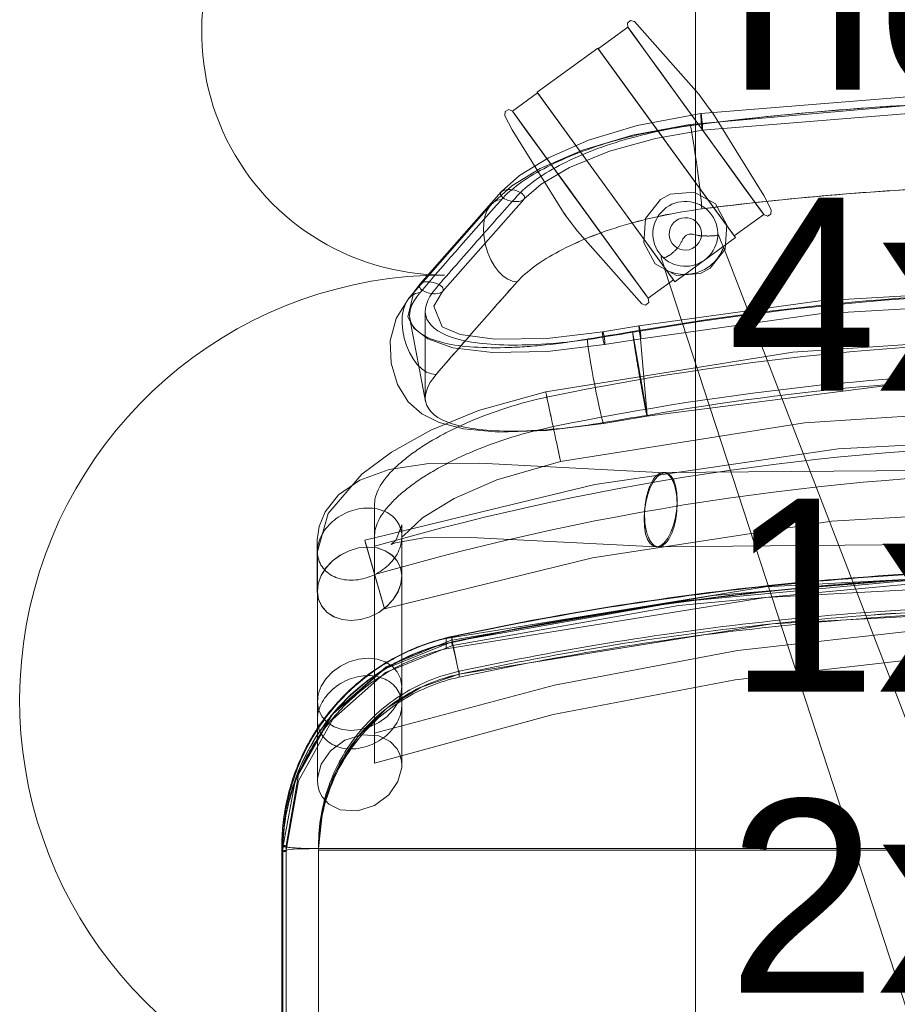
# Model space of a CAD drawing. Header units: centimetres. Extents: x -1109 to 217, y 2044 to 2913.
# Tile 9 of 36: x -758 to -734, y 2612 to 2639. Entities that reach past the tile are written whole.
import ezdxf

# ---------------------------------------------------------------- set-up
doc = ezdxf.new("R2010")
doc.units = ezdxf.units.CM
for name, color, linetype, lineweight in [('Chmurki rewizji', 130, 'Continuous', 9), ('Meble-1', 9, 'Continuous', 18), ('Notatki tekstowe', 130, 'Continuous', 9), ('Notatki tekstowe-1', 7, 'Continuous', 9)]:
    doc.layers.add(name, color=color, linetype=linetype, lineweight=lineweight)
doc.styles.add('Arial', font='arial.ttf', dxfattribs={"height": 5.4})

# ---------------------------------------------------------------- blocks, each defined once
blk = doc.blocks.new('Blocks_Tella Chair_F06375EN - Black-590145-Wytyczne elektryczne')
at = {"layer": 'Meble-1'}
for p, q in [((-12.905, 34.577), (-13.735, 33.973)), ((-9.1, 29.338), (-12.905, 34.577)), ((-9.1, 29.338), (-12.905, 34.577)), ((-13.752, 33.996), (-15.451, 32.762)), ((-15.451, 32.762), (-13.752, 33.996)), ((-11.872, 31.409), (-13.752, 33.996)), ((-9.894, 28.687), (-13.752, 33.996)), ((-13.735, 33.973), (-9.929, 28.735)), ((-13.735, 33.973), (-9.929, 28.735)), ((-15.434, 32.739), (-16.141, 32.225)), ((-15.451, 32.762), (-11.593, 27.452)), ((-15.451, 32.762), (-13.571, 30.174)), ((-15.434, 32.739), (-11.628, 27.501)), ((-15.434, 32.739), (-11.628, 27.501)), ((-10.653, 32.342), (-10.591, 32.256)), ((-16.141, 32.225), (-12.336, 26.987)), ((-16.141, 32.225), (-12.336, 26.987)), ((-10.591, 32.256), (-10.528, 32.171)), ((-11.872, 31.409), (-9.894, 28.687)), ((-11.593, 27.452), (-13.571, 30.174)), ((-18.731, 27.384), (-16.453, 29.966)), ((-16.747, 29.604), (-19.038, 26.988)), ((-18.097, 27.18), (-15.823, 29.758)), ((-14.65, 29.307), (-14.713, 29.393)), ((-14.588, 29.221), (-14.65, 29.307)), ((-9.929, 28.735), (-9.1, 29.338)), ((-9.894, 28.687), (-11.593, 27.452)), ((-9.894, 28.687), (-11.593, 27.452)), ((-10.225, 28.417), (0.782, -0.093)), ((-2.435, -1.058), (-11.866, 27.798)), ((-12.336, 26.987), (-11.628, 27.501)), ((-18.581, 26.625), (-18.581, 24.2)), ((-18.571, 24.094), (-19.013, 26.41)), ((-12.595, 26.212), (-13.61, 26.05)), ((-12.365, 23.707), (-12.569, 26.065)), ((-12.54, 25.855), (-13.558, 25.692)), ((-13.586, 23.485), (-12.365, 23.685)), ((-11.861, 22.101), (-17.054, 22.368)), ((11.918, 22.304), (-11.919, 22.107)), ((-20, 21.235), (-20, 20.354)), ((-19.241, 19.198), (-19.241, 20.638)), ((-21.607, 20.227), (-21.607, 18.787)), ((-20.278, 20.209), (-19.734, 18.33)), ((-20.266, 20.167), (-19.722, 18.288)), ((-19.238, 20.304), (-19.192, 20.335)), ((-19.238, 16.099), (-19.238, 20.304)), ((-17.309, 20.292), (-12.115, 20.025)), ((-12.047, 20.028), (12.046, 20.228)), ((-21.605, 19.9), (-21.605, 15.694)), ((-19.238, 15.598), (-19.238, 19.198)), ((-21.605, 18.787), (-21.605, 15.188)), ((-18.001, 17.17), (-18.001, 17.463)), ((-17.84, 17.364), (-17.84, 17.361)), ((-17.63, 16.541), (-17.63, 16.459)), ((-17.63, 16.377), (-17.63, 16.459)), ((-19.24, 15.596), (-19.24, 14.144)), ((-21.604, 15.19), (-21.604, 13.721)), ((-22.602, 11.634), (-22.602, -16.813)), ((-22.57, 11.659), (-22.57, -16.813)), ((-22.57, -16.826), (-22.57, 11.646)), ((-22.479, -16.819), (-22.479, 11.652)), ((-21.573, 11.656), (-21.573, 11.574)), ((-21.573, -16.813), (-21.573, 11.656)), ((-22.602, -20.665), (-22.602, 11.342)), ((-22.57, 11.504), (-22.57, -20.653)), ((-22.57, 11.504), (-22.57, -20.653)), ((-22.57, 11.491), (-22.57, -20.665)), ((-22.479, -20.659), (-22.479, 11.501)), ((-21.576, 11.574), (-21.576, -16.895)), ((-21.576, -20.583), (-21.576, 11.574)), ((-21.573, -16.895), (-21.573, 11.574)), ((-21.573, 11.574), (-21.573, 11.534)), ((-21.573, 11.574), (21.573, 11.574)), ((-21.573, -20.583), (-21.573, 11.574)), ((-21.573, 11.574), (-21.573, 11.491)), ((-21.573, -16.895), (-21.573, 11.574)), ((-21.573, 11.534), (-21.573, -14.34)), ((-21.573, 11.534), (21.573, 11.534)), ((-21.573, 11.491), (-21.573, -20.665))]:
    blk.add_line(p, q, dxfattribs=at)
at = {"layer": 'Meble-1', "flags": 128}
for points in [[(-12.905, 34.577), (-12.92, 34.692), (-12.831, 34.767), (-12.722, 34.735)], [(-9.1, 29.338), (-9.215, 29.497), (-9.546, 29.953), (-10.053, 30.651), (-10.676, 31.507), (-11.337, 32.418), (-11.959, 33.273), (-12.464, 33.969), (-12.793, 34.422), (-12.905, 34.577)], [(-12.905, 34.577), (-12.79, 34.418), (-12.459, 33.962), (-11.952, 33.264), (-11.329, 32.407), (-10.668, 31.496), (-10.046, 30.641), (-9.541, 29.945), (-9.212, 29.493), (-9.1, 29.338)], [(-12.722, 34.735), (-10.92, 32.701), (-10.653, 32.342)], [(-10.859, 32.161), (-3.226, 32.781), (4.423, 32.761), (10.857, 32.246)], [(-16.349, 32.1), (-16.344, 32.217), (-16.243, 32.275), (-16.141, 32.225)], [(11.151, 31.941), (3.525, 32.527), (-4.115, 32.472), (-11.167, 31.851)], [(-10.816, 31.693), (-3.197, 32.311), (4.437, 32.289), (10.818, 31.778)], [(-10.653, 32.342), (-10.624, 32.303), (-10.565, 32.221), (-10.529, 32.172), (-10.528, 32.171)], [(-10.528, 32.171), (-10.557, 32.21), (-10.617, 32.292), (-10.652, 32.342), (-10.653, 32.342)], [(-16.454, 29.965), (-15.939, 30.424), (-15.132, 30.92), (-14.012, 31.411), (-12.643, 31.831), (-10.859, 32.161)], [(-14.713, 29.393), (-16.146, 31.702), (-16.349, 32.1)], [(-16.141, 32.225), (-16.026, 32.067), (-15.695, 31.611), (-15.188, 30.913), (-14.565, 30.056), (-13.904, 29.145), (-13.282, 28.29), (-12.777, 27.594), (-12.448, 27.142), (-12.336, 26.987)], [(-12.336, 26.987), (-12.451, 27.145), (-12.782, 27.601), (-13.289, 28.3), (-13.912, 29.156), (-14.573, 30.067), (-15.195, 30.922), (-15.7, 31.618), (-16.029, 32.071), (-16.141, 32.225)], [(-10.859, 32.161), (-10.86, 32.159), (-10.861, 32.15), (-10.862, 32.132), (-10.862, 32.109), (-10.86, 32.078)], [(-10.86, 32.078), (-10.858, 32.043), (-10.856, 32.004), (-10.852, 31.962), (-10.849, 31.919), (-10.844, 31.876), (-10.84, 31.835), (-10.835, 31.797), (-10.831, 31.763), (-10.827, 31.735), (-10.823, 31.714), (-10.82, 31.7), (-10.817, 31.694), (-10.816, 31.693)], [(-10.815, 31.776), (-10.817, 31.811), (-10.819, 31.85), (-10.823, 31.892), (-10.826, 31.935), (-10.831, 31.978), (-10.835, 32.019), (-10.84, 32.057), (-10.844, 32.091), (-10.848, 32.119), (-10.852, 32.14), (-10.855, 32.154), (-10.858, 32.161), (-10.859, 32.161)], [(-10.528, 32.171), (-9.095, 29.862), (-8.892, 29.464)], [(-11.167, 31.852), (-12.772, 31.558), (-14.181, 31.135), (-15.365, 30.618), (-16.153, 30.134), (-16.747, 29.605)], [(-10.836, 29.489), (-10.839, 29.555), (-10.847, 29.659), (-10.861, 29.796), (-10.879, 29.962), (-10.902, 30.152), (-10.929, 30.36), (-10.957, 30.578), (-10.988, 30.798), (-11.018, 31.013), (-11.049, 31.216), (-11.078, 31.401), (-11.104, 31.56), (-11.127, 31.689), (-11.145, 31.782), (-11.159, 31.837), (-11.167, 31.852), (-11.17, 31.826)], [(-10.816, 31.693), (-10.815, 31.695), (-10.813, 31.705), (-10.813, 31.722), (-10.813, 31.746), (-10.815, 31.776)], [(-15.823, 29.759), (-15.338, 30.181), (-14.538, 30.649), (-13.419, 31.107), (-12.132, 31.466), (-10.816, 31.693)], [(-16.138, 30.023), (-16.2, 30.03), (-16.26, 30.03), (-16.315, 30.025), (-16.365, 30.015), (-16.407, 29.999), (-16.44, 29.979), (-16.462, 29.954), (-16.474, 29.927), (-16.474, 29.897), (-16.462, 29.866), (-16.44, 29.835), (-16.407, 29.805), (-16.366, 29.777), (-16.316, 29.752), (-16.26, 29.73), (-16.201, 29.713), (-16.139, 29.701)], [(-16.139, 29.701), (-16.077, 29.694), (-16.017, 29.694), (-15.961, 29.699), (-15.911, 29.709), (-15.87, 29.725), (-15.837, 29.745), (-15.814, 29.77), (-15.803, 29.797), (-15.803, 29.827), (-15.814, 29.858), (-15.837, 29.889), (-15.869, 29.919), (-15.911, 29.947), (-15.96, 29.972), (-16.016, 29.994), (-16.076, 30.011), (-16.138, 30.023)], [(-10.596, 27.828), (-10.184, 28.365), (-10.132, 29.04), (-10.455, 29.634), (-11.051, 29.957), (-11.725, 29.902), (-11.996, 29.755)], [(-16.444, 29.756), (-16.567, 29.731), (-16.679, 29.668), (-16.776, 29.569), (-16.854, 29.438), (-16.91, 29.277), (-16.942, 29.094), (-16.951, 28.894), (-16.935, 28.684), (-16.894, 28.471), (-16.83, 28.263), (-16.746, 28.066), (-16.645, 27.888), (-16.529, 27.734), (-16.402, 27.61), (-16.27, 27.52), (-16.135, 27.465), (-16.004, 27.45)], [(-11.996, 29.755), (-12.408, 29.218), (-12.461, 28.543), (-12.137, 27.948), (-11.542, 27.626), (-10.868, 27.68), (-10.596, 27.828)], [(-14.588, 29.221), (-14.617, 29.261), (-14.676, 29.343), (-14.712, 29.392), (-14.713, 29.393)], [(-14.713, 29.393), (-14.684, 29.353), (-14.624, 29.271), (-14.588, 29.222), (-14.588, 29.221)], [(-8.892, 29.464), (-8.897, 29.347), (-8.998, 29.288), (-9.1, 29.338)], [(-12.519, 26.829), (-14.321, 28.863), (-14.588, 29.221)], [(-13.558, 25.692), (-15.157, 25.496), (-16.702, 25.465), (-17.808, 25.604), (-18.509, 25.85), (-18.904, 26.152), (-19.067, 26.468), (-18.901, 27.158), (-18.731, 27.384)], [(-18.414, 27.442), (-18.476, 27.449), (-18.536, 27.449), (-18.592, 27.445), (-18.641, 27.434), (-18.683, 27.419), (-18.716, 27.398), (-18.738, 27.374), (-18.75, 27.347), (-18.75, 27.318), (-18.738, 27.287), (-18.715, 27.256), (-18.683, 27.226), (-18.641, 27.198), (-18.591, 27.173), (-18.535, 27.151), (-18.475, 27.134), (-18.413, 27.122)], [(-18.097, 27.18), (-18.09, 27.19), (-18.078, 27.217), (-18.078, 27.247), (-18.09, 27.277), (-18.112, 27.308), (-18.145, 27.338), (-18.187, 27.367), (-18.237, 27.392), (-18.292, 27.413), (-18.352, 27.43), (-18.414, 27.442)], [(13.307, 26.212), (6.392, 27.084), (-0.573, 27.319), (-7.531, 26.914), (-12.595, 26.212)], [(-18.28, 24.852), (-18.411, 24.867), (-18.546, 24.921), (-18.679, 25.011), (-18.805, 25.135), (-18.922, 25.288), (-19.025, 25.466), (-19.11, 25.662), (-19.174, 25.869), (-19.215, 26.08), (-19.233, 26.289), (-19.225, 26.488), (-19.193, 26.671), (-19.138, 26.83), (-19.061, 26.961), (-18.965, 27.06), (-18.853, 27.122), (-18.729, 27.146)], [(-18.413, 27.122), (-18.351, 27.116), (-18.292, 27.115), (-18.236, 27.12), (-18.186, 27.13), (-18.145, 27.146), (-18.112, 27.166), (-18.097, 27.18)], [(-13.61, 26.05), (-15.165, 25.861), (-16.636, 25.838), (-17.6, 25.975), (-18.111, 26.19), (-18.34, 26.77), (-18.097, 27.18)], [(-19.038, 26.99), (-19.402, 26.417), (-19.562, 25.799), (-19.541, 25.171), (-19.36, 24.572), (-19.057, 24.091), (-18.682, 23.754), (-18.196, 23.507), (-17.51, 23.329), (-16.527, 23.24), (-15.187, 23.281), (-13.586, 23.485)], [(13.252, 25.855), (6.354, 26.725), (-0.595, 26.957), (-7.536, 26.55), (-12.54, 25.855)], [(-12.336, 26.987), (-12.321, 26.871), (-12.41, 26.796), (-12.519, 26.829)], [(-15.209, 24.37), (-8.282, 25.474), (-1.284, 25.943), (5.728, 25.773), (12.695, 24.965), (15.193, 24.517)], [(-13.614, 26.044), (-13.616, 26.032), (-13.617, 26.015), (-13.616, 25.993), (-13.615, 25.967), (-13.612, 25.937), (-13.609, 25.905), (-13.605, 25.873), (-13.6, 25.84), (-13.594, 25.808), (-13.588, 25.778), (-13.582, 25.752), (-13.576, 25.729), (-13.571, 25.712), (-13.565, 25.7), (-13.561, 25.693), (-13.558, 25.692)], [(-13.61, 26.05), (-13.611, 26.049), (-13.614, 26.044)], [(-13.554, 25.699), (-13.552, 25.711), (-13.552, 25.728), (-13.552, 25.75), (-13.553, 25.776), (-13.556, 25.805), (-13.559, 25.837), (-13.563, 25.87), (-13.568, 25.903), (-13.574, 25.935), (-13.58, 25.964), (-13.586, 25.991), (-13.592, 26.013), (-13.597, 26.031), (-13.603, 26.043), (-13.607, 26.049), (-13.61, 26.05)], [(-12.775, 26.053), (-12.57, 24.88), (-12.365, 23.707)], [(-12.365, 23.707), (-12.57, 24.88), (-12.775, 26.053)], [(-14.039, 25.845), (-14.036, 25.783), (-14.025, 25.683), (-14.006, 25.548), (-13.981, 25.384), (-13.951, 25.195), (-13.915, 24.989), (-13.876, 24.773), (-13.835, 24.553), (-13.792, 24.337), (-13.751, 24.133), (-13.711, 23.948), (-13.675, 23.787), (-13.643, 23.656), (-13.617, 23.56), (-13.598, 23.503), (-13.586, 23.485)], [(-13.558, 25.692), (-13.557, 25.693), (-13.554, 25.699)], [(-12.365, 23.685), (-5.568, 24.556), (1.281, 24.789), (8.121, 24.384), (13.077, 23.685)], [(-21.605, 19.9), (-21.301, 20.961), (-20.362, 22.063), (-19.529, 22.68), (-18.43, 23.291), (-17.095, 23.844), (-15.209, 24.37)], [(-14.791, 22.414), (-7.954, 23.499), (-1.046, 23.948), (5.873, 23.758), (12.746, 22.93), (14.807, 22.554)], [(-13.586, 23.485), (-13.586, 23.485), (-13.581, 23.508)], [(20.269, 20.414), (13.559, 21.954), (6.735, 22.864), (-0.144, 23.138), (-7.019, 22.772), (-13.83, 21.769), (-20.278, 20.209)], [(-17.054, 22.368), (-18.478, 22.359), (-19.593, 22.189), (-20.419, 21.889), (-21.01, 21.482), (-21.39, 21.009), (-21.559, 20.6), (-21.607, 20.227)], [(-19.192, 20.335), (-18.66, 20.834), (-17.776, 21.378), (-16.577, 21.905), (-14.791, 22.414)], [(-12.442, 20.589), (-12.454, 20.806), (-12.441, 21.036), (-12.407, 21.268), (-12.351, 21.49), (-12.277, 21.69), (-12.188, 21.858), (-12.09, 21.987), (-11.986, 22.069), (-11.883, 22.101), (-11.784, 22.081), (-11.696, 22.01), (-11.623, 21.891), (-11.568, 21.731), (-11.534, 21.538)], [(-11.534, 21.538), (-11.523, 21.32), (-11.535, 21.09), (-11.57, 20.858), (-11.626, 20.637), (-11.7, 20.436), (-11.788, 20.268), (-11.887, 20.139), (-11.99, 20.057), (-12.094, 20.025), (-12.192, 20.045), (-12.28, 20.116), (-12.353, 20.235), (-12.408, 20.395), (-12.442, 20.589)], [(19.731, 18.488), (13.111, 20.002), (6.378, 20.888), (-0.408, 21.135), (-7.188, 20.744), (-13.901, 19.716), (-19.722, 18.288)], [(-19.539, 20.093), (-19.396, 20.226), (-19.241, 20.638)], [(-17.309, 20.292), (-18.618, 20.279), (-19.413, 20.141), (-19.536, 20.094), (-19.539, 20.093)], [(-19.37, 19.633), (-19.516, 19.795), (-19.708, 19.918), (-19.935, 19.994), (-20.187, 20.02), (-20.451, 19.994), (-20.714, 19.918), (-20.962, 19.796), (-21.183, 19.633), (-21.366, 19.438), (-21.501, 19.221), (-21.583, 18.992), (-21.607, 18.764), (-21.571, 18.547), (-21.478, 18.352)], [(-21.475, 18.352), (-21.569, 18.547), (-21.604, 18.764), (-21.581, 18.992), (-21.499, 19.221), (-21.363, 19.438), (-21.18, 19.633), (-20.959, 19.796), (-20.711, 19.918), (-20.449, 19.994), (-20.185, 20.02), (-19.933, 19.994), (-19.705, 19.918), (-19.514, 19.795), (-19.368, 19.633)], [(-20, 19.249), (-20, 19.647), (-20, 20.045)], [(-21.478, 18.352), (-21.332, 18.189), (-21.14, 18.067), (-20.912, 17.991), (-20.66, 17.965), (-20.396, 17.991), (-20.134, 18.067), (-19.886, 18.189), (-19.665, 18.352), (-19.482, 18.547), (-19.346, 18.764), (-19.265, 18.992), (-19.241, 19.221), (-19.277, 19.438), (-19.37, 19.633)], [(-19.368, 19.633), (-19.274, 19.438), (-19.239, 19.221), (-19.262, 18.992), (-19.344, 18.764), (-19.48, 18.547), (-19.663, 18.352), (-19.884, 18.189), (-20.132, 18.067), (-20.394, 17.991), (-20.658, 17.965), (-20.91, 17.991), (-21.138, 18.067), (-21.329, 18.189), (-21.475, 18.352)], [(18.001, 17.463), (9.051, 18.904), (0, 19.386), (-9.051, 18.904), (-18.001, 17.463)], [(-18.001, 17.17), (-9.051, 18.612), (0, 19.094), (9.051, 18.612), (18.001, 17.17)], [(17.843, 17.363), (10.531, 18.608), (3.216, 19.205), (-4.144, 19.165), (-11.479, 18.484), (-17.84, 17.364)], [(-17.824, 17.417), (-10.515, 18.661), (-3.204, 19.257), (4.151, 19.216), (11.483, 18.534), (17.821, 17.417)], [(17.824, 17.265), (10.515, 18.509), (3.204, 19.105), (-4.151, 19.064), (-11.483, 18.382), (-17.821, 17.265)], [(-17.631, 16.461), (-8.865, 17.87), (0, 18.342), (8.865, 17.87), (17.631, 16.461)], [(17.631, 16.461), (8.865, 17.87), (0, 18.342), (-8.865, 17.87), (-17.631, 16.461)], [(-20, 14.804), (-14.961, 16.156), (-9.834, 17.123), (-4.648, 17.7), (0.566, 17.881), (5.78, 17.668), (10.962, 17.06), (16.083, 16.062), (20, 15.02)], [(-22.479, 11.652), (-22.13, 13.648), (-21.161, 15.366), (-19.68, 16.668), (-17.853, 17.41), (-17.824, 17.417)], [(-17.63, 16.459), (-17.685, 16.713), (-17.737, 16.954), (-17.781, 17.166), (-17.815, 17.335), (-17.836, 17.449), (-17.844, 17.5)], [(-17.84, 17.364), (-19.732, 16.6), (-21.224, 15.29), (-22.205, 13.563), (-22.569, 11.61), (-22.57, 11.507)], [(-17.821, 17.265), (-19.699, 16.504), (-21.175, 15.197), (-22.137, 13.477), (-22.478, 11.536), (-22.479, 11.5)], [(-17.63, 16.459), (-17.685, 16.708), (-17.735, 16.935), (-17.779, 17.126), (-17.812, 17.266), (-17.833, 17.346), (-17.84, 17.364)], [(-19.368, 16.528), (-19.514, 16.688), (-19.706, 16.809), (-19.933, 16.883), (-20.185, 16.909), (-20.449, 16.883), (-20.712, 16.808), (-20.959, 16.688), (-21.18, 16.528), (-21.363, 16.336), (-21.499, 16.122), (-21.581, 15.897), (-21.604, 15.672), (-21.569, 15.458), (-21.475, 15.266)], [(-20, 13.966), (-14.995, 15.328), (-9.9, 16.304), (-4.746, 16.89), (0.437, 17.082), (5.62, 16.878), (10.773, 16.28), (15.865, 15.291), (20, 14.185)], [(-21.576, 11.574), (-21.448, 12.696), (-21.072, 13.761), (-20.466, 14.714), (-19.662, 15.508), (-18.701, 16.1), (-17.631, 16.461)], [(-17.631, 16.461), (-18.701, 16.1), (-19.662, 15.508), (-20.466, 14.714), (-21.072, 13.761), (-21.448, 12.696), (-21.576, 11.574)], [(-21.475, 15.266), (-21.329, 15.106), (-21.137, 14.985), (-20.91, 14.91), (-20.658, 14.885), (-20.394, 14.91), (-20.131, 14.985), (-19.884, 15.106), (-19.663, 15.266), (-19.48, 15.458), (-19.344, 15.672), (-19.262, 15.896), (-19.239, 16.121), (-19.274, 16.336), (-19.368, 16.528)], [(-19.24, 14.144), (-19.24, 13.937), (-19.24, 14.764), (-19.24, 16.097)], [(-21.604, 13.721), (-21.604, 13.512), (-21.604, 14.347), (-21.604, 15.697)], [(-21.604, 13.484), (-21.601, 13.55), (-21.496, 13.943), (-21.238, 14.312), (-20.836, 14.611), (-20.36, 14.762), (-19.881, 14.735), (-19.563, 14.579), (-19.368, 14.369)], [(-19.368, 14.369), (-19.291, 14.212), (-19.248, 14.035), (-19.24, 13.91)], [(-19.24, 13.91), (-19.242, 13.844), (-19.347, 13.451), (-19.605, 13.082), (-20.007, 12.784), (-20.483, 12.632), (-20.962, 12.659), (-21.28, 12.815), (-21.475, 13.025)], [(-21.475, 13.025), (-21.552, 13.182), (-21.595, 13.359), (-21.604, 13.484)], [(-21.573, 11.574), (-21.831, 11.572), (-22.072, 11.566), (-22.278, 11.555), (-22.437, 11.541), (-22.536, 11.525), (-22.57, 11.507)]]:
    blk.add_lwpolyline(points, dxfattribs=at)
at = {"layer": 'Meble-1'}
for centre, radius, start, end in [((-11.296, 28.791), 0.909, 126, 306), ((-11.296, 28.791), 0.909, 126, 306), ((-11.296, 28.791), 0.909, 306, 126), ((-11.296, 28.791), 0.909, 306, 126), ((-11.296, 28.791), 0.454, 306, 126), ((-11.296, 28.791), 0.454, 306, 126), ((-11.296, 28.791), 0.454, 126, 306), ((-11.296, 28.791), 0.454, 126, 306), ((0.356, -48.633), 75.831, 80.02829, 99.97171), ((0.356, -48.633), 75.808, 80.18346, 99.81654), ((0.356, -50.975), 76.784, 79.00546, 101.53647), ((0.356, -50.975), 75.936, 78.88111, 101.66711), ((0.356, -48.633), 73.45, 80.02673, 99.97327), ((0.356, -48.633), 73.45, 80.02673, 99.97327), ((0.356, -50.975), 73.879, 74.58007, 105.99374), ((0.356, -50.975), 73.114, 74.41464, 106.16566)]:
    blk.add_arc(centre, radius, start, end, dxfattribs=at)
for centre, major_axis, start_param, end_param in [((0.405, -49.011), (80.659, 0), 1.734931, 1.750705), ((0.403, -49.025), (80.653, 0), 1.732328, 1.745061), ((0.405, -49.031), (78.16, 0), 1.734905, 1.750705), ((0.405, -49.031), (78.16, 0), 1.734905, 1.750705)]:
    blk.add_ellipse(centre, major_axis=major_axis, ratio=0.943306, start_param=start_param, end_param=end_param, dxfattribs=at)
for points in [[(-11.17, 31.826), (-8.703, 32.14), (-3.748, 32.566), (3.721, 32.596), (8.679, 32.21), (11.149, 31.916)], [(-16.444, 29.756), (-16.186, 30.047), (-15.378, 30.636), (-13.484, 31.405), (-11.933, 31.727), (-11.176, 31.825)], [(10.836, 29.576), (8.438, 29.862), (3.623, 30.237), (-3.629, 30.208), (-8.44, 29.794), (-10.836, 29.489)], [(-18.28, 27.274), (-17.901, 27.712), (-17.142, 28.579), (-16.384, 29.432), (-16.004, 29.854)], [(-18.729, 27.146), (-17.967, 28.032), (-17.205, 28.903), (-16.441, 29.758)], [(-10.836, 29.489), (-11.583, 29.392), (-13.072, 29.081), (-14.942, 28.327), (-15.747, 27.74), (-16.004, 27.45)], [(-11.267, 28.751), (-11.298, 28.728), (-11.351, 28.676), (-11.385, 28.612), (-11.398, 28.577)], [(-11.06, 28.772), (-11.095, 28.784), (-11.165, 28.793), (-11.233, 28.77), (-11.267, 28.751)], [(-10.369, 28.76), (-10.371, 28.767), (-10.376, 28.774), (-10.382, 28.771), (-10.385, 28.766)], [(-10.225, 28.417), (-10.248, 28.458), (-10.288, 28.559), (-10.337, 28.691), (-10.369, 28.76)], [(-10.632, 27.877), (-10.57, 27.923), (-10.456, 28.024), (-10.317, 28.209), (-10.252, 28.345), (-10.225, 28.417)], [(-11.936, 28.141), (-11.952, 28.151), (-11.974, 28.16), (-11.978, 28.15), (-11.976, 28.14)], [(-11.976, 28.14), (-11.956, 28.07), (-11.91, 27.944), (-11.876, 27.843), (-11.866, 27.798)], [(-16.004, 27.45), (-16.763, 26.599), (-17.522, 25.733), (-18.28, 24.852)], [(-16.004, 27.45), (-16.384, 27.024), (-17.142, 26.166), (-17.901, 25.293), (-18.28, 24.852)], [(-15, 23.392), (-15.016, 23.465), (-15.047, 23.611), (-15.091, 23.82), (-15.131, 24.007), (-15.165, 24.163), (-15.19, 24.281), (-15.205, 24.353), (-15.209, 24.37), (-15.209, 24.37)], [(-20, 16.937), (-20, 17.655), (-20, 19.089), (-20, 20.52), (-20, 21.235)], [(-19.368, 20.732), (-19.408, 20.791), (-19.506, 20.898), (-19.699, 21.019), (-19.929, 21.095), (-20.183, 21.12), (-20.449, 21.095), (-20.714, 21.02), (-20.964, 20.898), (-21.187, 20.737), (-21.371, 20.544), (-21.508, 20.329), (-21.59, 20.102), (-21.614, 19.875), (-21.578, 19.66), (-21.516, 19.531), (-21.475, 19.472)], [(-21.475, 19.472), (-21.435, 19.413), (-21.337, 19.306), (-21.144, 19.184), (-20.914, 19.109), (-20.66, 19.084), (-20.394, 19.109), (-20.129, 19.184), (-19.879, 19.306), (-19.656, 19.467), (-19.472, 19.66), (-19.335, 19.875), (-19.253, 20.102), (-19.229, 20.328), (-19.265, 20.544), (-19.327, 20.672), (-19.368, 20.732)], [(-20, 20.354), (-20, 19.654), (-20, 18.254), (-20, 16.851), (-20, 16.149)], [(-20, 20.045), (-20, 19.446), (-20, 18.249), (-20, 17.049), (-20, 16.449)], [(-20, 15.649), (-20, 16.25), (-20, 17.451), (-20, 18.65), (-20, 19.249)], [(-18.001, 17.463), (-18.44, 17.357), (-19.273, 17.057), (-20.41, 16.331), (-21.353, 15.376), (-22.062, 14.236), (-22.502, 12.964), (-22.6, 12.086), (-22.602, 11.634)], [(-22.602, 11.342), (-22.6, 11.793), (-22.502, 12.672), (-22.062, 13.944), (-21.353, 15.083), (-20.41, 16.039), (-19.273, 16.765), (-18.44, 17.064), (-18.001, 17.17)], [(-17.84, 17.361), (-17.839, 17.353), (-17.835, 17.338), (-17.831, 17.315), (-17.827, 17.295), (-17.824, 17.28), (-17.822, 17.269), (-17.821, 17.266), (-17.821, 17.266)], [(-17.821, 17.266), (-17.821, 17.265), (-17.822, 17.266), (-17.824, 17.273), (-17.827, 17.286), (-17.831, 17.304), (-17.835, 17.325), (-17.839, 17.341), (-17.84, 17.348)], [(-19.368, 16.033), (-19.408, 16.093), (-19.507, 16.202), (-19.7, 16.325), (-19.929, 16.403), (-20.183, 16.429), (-20.449, 16.401), (-20.713, 16.325), (-20.964, 16.203), (-21.186, 16.038), (-21.37, 15.842), (-21.508, 15.624), (-21.591, 15.393), (-21.613, 15.163), (-21.577, 14.944), (-21.516, 14.813), (-21.475, 14.753)], [(-21.573, 11.656), (-21.573, 11.944), (-21.525, 12.506), (-21.311, 13.327), (-20.96, 14.106), (-20.483, 14.81), (-19.895, 15.425), (-19.208, 15.932), (-18.45, 16.315), (-17.911, 16.48), (-17.63, 16.541)], [(-17.63, 16.459), (-17.911, 16.397), (-18.45, 16.232), (-19.208, 15.85), (-19.895, 15.342), (-20.483, 14.728), (-20.96, 14.023), (-21.311, 13.245), (-21.525, 12.423), (-21.573, 11.861), (-21.573, 11.574)], [(-21.573, 11.574), (-21.573, 11.862), (-21.525, 12.424), (-21.311, 13.245), (-20.96, 14.023), (-20.483, 14.728), (-19.895, 15.343), (-19.208, 15.85), (-18.45, 16.233), (-17.911, 16.398), (-17.63, 16.459)], [(-17.63, 16.377), (-17.911, 16.315), (-18.45, 16.15), (-19.208, 15.768), (-19.895, 15.26), (-20.483, 14.645), (-20.96, 13.941), (-21.311, 13.162), (-21.525, 12.341), (-21.573, 11.779), (-21.573, 11.491)], [(-20, 16.449), (-20, 16.111), (-20, 15.538), (-20, 15.173), (-20, 15.042)], [(-21.475, 14.753), (-21.435, 14.693), (-21.336, 14.584), (-21.143, 14.461), (-20.914, 14.383), (-20.66, 14.357), (-20.394, 14.385), (-20.13, 14.461), (-19.879, 14.583), (-19.657, 14.748), (-19.473, 14.944), (-19.335, 15.162), (-19.252, 15.393), (-19.23, 15.623), (-19.266, 15.842), (-19.327, 15.973), (-19.368, 16.033)], [(-20, 14.199), (-20, 14.332), (-20, 14.707), (-20, 15.299), (-20, 15.649)], [(-22.479, 11.652), (-22.479, 11.653), (-22.481, 11.654), (-22.49, 11.656), (-22.505, 11.657), (-22.524, 11.658), (-22.546, 11.659), (-22.562, 11.659), (-22.57, 11.659)], [(-22.57, 11.646), (-22.562, 11.646), (-22.546, 11.646), (-22.524, 11.647), (-22.505, 11.648), (-22.49, 11.649), (-22.481, 11.651), (-22.479, 11.652), (-22.479, 11.652)], [(-21.573, 11.574), (-21.66, 11.574), (-21.834, 11.576), (-22.078, 11.584), (-22.286, 11.596), (-22.447, 11.611), (-22.547, 11.628), (-22.57, 11.64), (-22.57, 11.646)], [(-22.57, 11.507), (-22.562, 11.507), (-22.546, 11.507), (-22.524, 11.506), (-22.505, 11.505), (-22.49, 11.504), (-22.481, 11.502), (-22.479, 11.501), (-22.479, 11.5)]]:
    blk.add_open_spline(points, degree=3, dxfattribs=at)
for points, knots in [([(-10.836, 31.868), (-8.679, 32.134), (-4.351, 32.513), (2.898, 32.628), (7.957, 32.286), (10.836, 31.953)], [-1, -1, -1, -1, -0.7, -0.4, 0, 0, 0, 0]), ([(-16.004, 29.854), (-15.747, 30.143), (-15.143, 30.579), (-14.008, 31.098), (-13.027, 31.433), (-11.956, 31.699), (-11.209, 31.821), (-10.836, 31.868)], [-1, -1, -1, -1, -0.666667, -0.5, -0.333333, -0.166667, 0, 0, 0, 0]), ([(10.836, 29.576), (8.678, 29.834), (4.347, 30.189), (-2.904, 30.248), (-7.961, 29.855), (-10.836, 29.489)], [-1, -1, -1, -1, -0.7, -0.4, 0, 0, 0, 0]), ([(-10.836, 29.489), (-11.209, 29.44), (-11.955, 29.316), (-13.027, 29.045), (-14.008, 28.705), (-15.143, 28.18), (-15.747, 27.74), (-16.004, 27.45)], [-1, -1, -1, -1, -0.833333, -0.666667, -0.5, -0.333333, 0, 0, 0, 0]), ([(-10.385, 28.766), (-10.391, 28.758), (-10.41, 28.747), (-10.455, 28.74), (-10.498, 28.737), (-10.549, 28.734), (-10.607, 28.732), (-10.661, 28.731), (-10.702, 28.732), (-10.726, 28.732), (-10.744, 28.733), (-10.763, 28.733), (-10.788, 28.733), (-10.82, 28.734), (-10.852, 28.736), (-10.879, 28.739), (-10.898, 28.741), (-10.918, 28.745), (-10.945, 28.749), (-10.992, 28.758), (-11.033, 28.767), (-11.06, 28.772)], [-1, -1, -1, -1, -0.833333, -0.75, -0.666667, -0.583333, -0.5, -0.416667, -0.375, -0.354167, -0.333333, -0.3125, -0.291667, -0.25, -0.208333, -0.1875, -0.166667, -0.145833, -0.125, -0.083333, 0, 0, 0, 0]), ([(-11.398, 28.577), (-11.412, 28.552), (-11.432, 28.515), (-11.462, 28.468), (-11.485, 28.434), (-11.51, 28.401), (-11.537, 28.371), (-11.564, 28.343), (-11.592, 28.316), (-11.619, 28.291), (-11.654, 28.259), (-11.698, 28.224), (-11.739, 28.194), (-11.771, 28.175), (-11.793, 28.162), (-11.815, 28.151), (-11.842, 28.14), (-11.887, 28.128), (-11.919, 28.132), (-11.936, 28.141)], [-1, -1, -1, -1, -0.916667, -0.875, -0.833333, -0.791667, -0.75, -0.708333, -0.666667, -0.625, -0.583333, -0.5, -0.416667, -0.375, -0.333333, -0.291667, -0.25, -0.166667, 0, 0, 0, 0]), ([(-11.866, 27.798), (-11.789, 27.756), (-11.63, 27.691), (-11.329, 27.641), (-10.977, 27.683), (-10.741, 27.799), (-10.632, 27.877)], [0, 0, 0, 0, 0.2, 0.4, 0.7, 1, 1, 1, 1]), ([(-14.039, 25.845), (-14.43, 25.777), (-15.03, 25.694), (-15.806, 25.627), (-16.537, 25.593), (-17.363, 25.612), (-18.431, 25.779), (-19.17, 26.248), (-18.998, 26.833), (-18.731, 27.144)], [0, 0, 0, 0, 0.125, 0.1875, 0.25, 0.375, 0.5, 0.75, 1, 1, 1, 1]), ([(-13.581, 25.904), (-13.977, 25.836), (-14.77, 25.733), (-15.893, 25.663), (-16.887, 25.692), (-17.969, 25.867), (-18.734, 26.353), (-18.555, 26.956), (-18.28, 27.274)], [-1, -1, -1, -1, -0.875, -0.75, -0.625, -0.5, -0.25, 0, 0, 0, 0]), ([(-12.539, 25.861), (-12.538, 25.865), (-12.539, 25.873), (-12.539, 25.886), (-12.54, 25.894), (-12.541, 25.902), (-12.542, 25.912), (-12.543, 25.922), (-12.544, 25.935), (-12.546, 25.949), (-12.548, 25.964), (-12.55, 25.977), (-12.552, 25.994), (-12.555, 26.014), (-12.558, 26.034), (-12.562, 26.057), (-12.565, 26.079), (-12.569, 26.103), (-12.573, 26.123), (-12.576, 26.14), (-12.579, 26.157), (-12.582, 26.17), (-12.584, 26.181), (-12.586, 26.188), (-12.588, 26.195), (-12.589, 26.2), (-12.591, 26.205), (-12.592, 26.208), (-12.593, 26.211), (-12.595, 26.213), (-12.596, 26.211), (-12.596, 26.206)], [-1, -1, -1, -1, -0.888889, -0.861111, -0.833333, -0.805556, -0.777778, -0.75, -0.722222, -0.680556, -0.659722, -0.638889, -0.611111, -0.583333, -0.548611, -0.527778, -0.5, -0.472222, -0.444444, -0.416667, -0.388889, -0.347222, -0.326389, -0.305556, -0.277778, -0.25, -0.222222, -0.194444, -0.166667, -0.111111, 0, 0, 0, 0]), ([(-12.596, 26.206), (-12.596, 26.211), (-12.595, 26.213), (-12.594, 26.212), (-12.593, 26.211), (-12.592, 26.208), (-12.591, 26.205), (-12.589, 26.2), (-12.588, 26.194), (-12.586, 26.186), (-12.583, 26.176), (-12.581, 26.167), (-12.579, 26.155), (-12.576, 26.139), (-12.573, 26.123), (-12.569, 26.101), (-12.565, 26.08), (-12.561, 26.055), (-12.558, 26.033), (-12.555, 26.014), (-12.552, 25.991), (-12.549, 25.972), (-12.547, 25.957), (-12.546, 25.945), (-12.544, 25.934), (-12.543, 25.922), (-12.542, 25.912), (-12.541, 25.902), (-12.54, 25.891), (-12.539, 25.875), (-12.538, 25.865), (-12.539, 25.861)], [-1, -1, -1, -1, -0.888889, -0.861111, -0.833333, -0.805556, -0.777778, -0.75, -0.722222, -0.680556, -0.659722, -0.638889, -0.611111, -0.583333, -0.548611, -0.527778, -0.5, -0.472222, -0.444444, -0.416667, -0.388889, -0.347222, -0.326389, -0.305556, -0.277778, -0.25, -0.222222, -0.194444, -0.166667, -0.111111, 0, 0, 0, 0]), ([(-12.596, 26.206), (-12.596, 26.202), (-12.596, 26.195), (-12.595, 26.181), (-12.595, 26.174), (-12.594, 26.165), (-12.593, 26.156), (-12.592, 26.146), (-12.59, 26.133), (-12.589, 26.119), (-12.587, 26.104), (-12.585, 26.09), (-12.583, 26.074), (-12.58, 26.053), (-12.577, 26.033), (-12.573, 26.011), (-12.57, 25.989), (-12.565, 25.965), (-12.562, 25.944), (-12.559, 25.928), (-12.555, 25.91), (-12.553, 25.897), (-12.55, 25.887), (-12.549, 25.879), (-12.547, 25.873), (-12.545, 25.868), (-12.544, 25.863), (-12.543, 25.859), (-12.541, 25.856), (-12.54, 25.854), (-12.539, 25.857), (-12.539, 25.861)], [-1, -1, -1, -1, -0.888889, -0.861111, -0.833333, -0.805556, -0.777778, -0.75, -0.722222, -0.680556, -0.659722, -0.638889, -0.611111, -0.583333, -0.548611, -0.527778, -0.5, -0.472222, -0.444444, -0.416667, -0.388889, -0.347222, -0.326389, -0.305556, -0.277778, -0.25, -0.222222, -0.194444, -0.166667, -0.111111, 0, 0, 0, 0]), ([(-12.539, 25.861), (-12.539, 25.857), (-12.539, 25.855), (-12.541, 25.856), (-12.542, 25.857), (-12.543, 25.859), (-12.544, 25.863), (-12.545, 25.867), (-12.547, 25.874), (-12.549, 25.881), (-12.551, 25.891), (-12.553, 25.901), (-12.556, 25.912), (-12.559, 25.928), (-12.562, 25.945), (-12.566, 25.966), (-12.569, 25.988), (-12.573, 26.012), (-12.577, 26.034), (-12.58, 26.054), (-12.583, 26.076), (-12.586, 26.095), (-12.588, 26.111), (-12.589, 26.122), (-12.591, 26.134), (-12.592, 26.145), (-12.593, 26.156), (-12.594, 26.165), (-12.595, 26.176), (-12.596, 26.193), (-12.596, 26.202), (-12.596, 26.206)], [-1, -1, -1, -1, -0.888889, -0.861111, -0.833333, -0.805556, -0.777778, -0.75, -0.722222, -0.680556, -0.659722, -0.638889, -0.611111, -0.583333, -0.548611, -0.527778, -0.5, -0.472222, -0.444444, -0.416667, -0.388889, -0.347222, -0.326389, -0.305556, -0.277778, -0.25, -0.222222, -0.194444, -0.166667, -0.111111, 0, 0, 0, 0]), ([(-12.365, 23.707), (-12.364, 23.699), (-12.365, 23.689), (-12.37, 23.698), (-12.374, 23.714), (-12.378, 23.726), (-12.383, 23.749), (-12.394, 23.798), (-12.406, 23.86), (-12.414, 23.9), (-12.417, 23.914), (-12.421, 23.936), (-12.431, 23.986), (-12.447, 24.071), (-12.465, 24.167), (-12.48, 24.252), (-12.499, 24.354), (-12.532, 24.538), (-12.571, 24.763), (-12.606, 24.964), (-12.625, 25.081), (-12.64, 25.167), (-12.654, 25.255), (-12.669, 25.343), (-12.681, 25.416), (-12.69, 25.474), (-12.696, 25.509), (-12.7, 25.537), (-12.705, 25.565), (-12.713, 25.615), (-12.724, 25.686), (-12.734, 25.754), (-12.742, 25.804), (-12.747, 25.839), (-12.752, 25.871), (-12.757, 25.913), (-12.766, 25.979), (-12.772, 26.026), (-12.775, 26.053)], [-1, -1, -1, -1, -0.958333, -0.916667, -0.895833, -0.885417, -0.875, -0.833333, -0.791667, -0.78125, -0.776042, -0.770833, -0.75, -0.708333, -0.666667, -0.638889, -0.611111, -0.555556, -0.444444, -0.388889, -0.361111, -0.333333, -0.305556, -0.277778, -0.25, -0.236111, -0.222222, -0.215278, -0.208333, -0.194444, -0.166667, -0.138889, -0.125, -0.111111, -0.097222, -0.083333, -0.055556, 0, 0, 0, 0]), ([(-12.775, 26.053), (-12.773, 26.033), (-12.767, 25.987), (-12.758, 25.918), (-12.75, 25.863), (-12.746, 25.83), (-12.738, 25.777), (-12.724, 25.687), (-12.709, 25.59), (-12.699, 25.531), (-12.696, 25.51), (-12.691, 25.479), (-12.68, 25.408), (-12.661, 25.297), (-12.642, 25.179), (-12.625, 25.078), (-12.605, 24.962), (-12.571, 24.762), (-12.532, 24.537), (-12.498, 24.352), (-12.48, 24.25), (-12.466, 24.177), (-12.453, 24.105), (-12.44, 24.035), (-12.43, 23.98), (-12.422, 23.939), (-12.417, 23.915), (-12.413, 23.896), (-12.409, 23.877), (-12.403, 23.844), (-12.394, 23.8), (-12.386, 23.762), (-12.38, 23.737), (-12.377, 23.723), (-12.374, 23.712), (-12.37, 23.7), (-12.366, 23.689), (-12.364, 23.696), (-12.365, 23.707)], [-1, -1, -1, -1, -0.958333, -0.916667, -0.895833, -0.885417, -0.875, -0.833333, -0.791667, -0.78125, -0.776042, -0.770833, -0.75, -0.708333, -0.666667, -0.638889, -0.611111, -0.555556, -0.444444, -0.388889, -0.361111, -0.333333, -0.305556, -0.277778, -0.25, -0.236111, -0.222222, -0.215278, -0.208333, -0.194444, -0.166667, -0.138889, -0.125, -0.111111, -0.097222, -0.083333, -0.055556, 0, 0, 0, 0]), ([(-18.28, 24.852), (-18.555, 24.531), (-18.734, 23.925), (-17.815, 23.348), (-16.266, 23.228), (-14.769, 23.331), (-13.977, 23.438), (-13.581, 23.508)], [-1, -1, -1, -1, -0.75, -0.5, -0.25, -0.125, 0, 0, 0, 0]), ([(-18.28, 24.852), (-18.555, 24.531), (-18.734, 23.925), (-17.968, 23.444), (-16.886, 23.276), (-15.892, 23.253), (-14.769, 23.331), (-13.977, 23.438), (-13.581, 23.508)], [-1, -1, -1, -1, -0.75, -0.5, -0.375, -0.25, -0.125, 0, 0, 0, 0]), ([(-15.209, 24.37), (-15.209, 24.37), (-15.204, 24.345), (-15.169, 24.183), (-15.106, 23.889), (-15.047, 23.611), (-15.016, 23.465), (-15, 23.392)], [-0.5, -0.5, -0.5, -0.5, -0.4285714, -0.2857143, -0.1428571, -0.0714286, 0, 0, 0, 0]), ([(-20, 21.235), (-20, 21.376), (-19.915, 21.668), (-19.61, 22.073), (-19.259, 22.402), (-18.944, 22.649), (-18.581, 22.894), (-18.173, 23.133), (-17.722, 23.364), (-17.071, 23.654), (-16.172, 23.98), (-15.394, 24.175), (-15, 24.258)], [-1, -1, -1, -1, -0.857143, -0.714286, -0.642857, -0.571429, -0.5, -0.428571, -0.357143, -0.285714, -0.142857, 0, 0, 0, 0]), ([(-15, 23.392), (-15.394, 23.308), (-16.172, 23.111), (-17.071, 22.783), (-17.721, 22.491), (-18.172, 22.259), (-18.58, 22.019), (-18.943, 21.773), (-19.258, 21.525), (-19.609, 21.194), (-19.914, 20.788), (-20, 20.495), (-20, 20.354)], [-1, -1, -1, -1, -0.857143, -0.714286, -0.642857, -0.571429, -0.5, -0.428571, -0.357143, -0.285714, -0.142857, 0, 0, 0, 0]), ([(-15, 23.392), (-14.969, 23.246), (-14.922, 23.026), (-14.869, 22.777), (-14.835, 22.621), (-14.81, 22.504), (-14.795, 22.431), (-14.791, 22.414), (-14.791, 22.414)], [-1, -1, -1, -1, -0.8571429, -0.7857143, -0.7142857, -0.6428571, -0.5714286, -0.5, -0.5, -0.5, -0.5]), ([(-14.791, 22.414), (-14.791, 22.414), (-14.796, 22.439), (-14.831, 22.601), (-14.894, 22.895), (-14.953, 23.173), (-14.984, 23.319), (-15, 23.392)], [-0.5, -0.5, -0.5, -0.5, -0.4285714, -0.2857143, -0.1428571, -0.0714286, 0, 0, 0, 0]), ([(-11.553, 21.546), (-11.565, 21.608), (-11.584, 21.694), (-11.615, 21.792), (-11.641, 21.859), (-11.669, 21.917), (-11.701, 21.968), (-11.735, 22.011), (-11.769, 22.047), (-11.804, 22.074), (-11.841, 22.092), (-11.878, 22.103), (-11.927, 22.109), (-11.988, 22.099), (-12.097, 22.041), (-12.204, 21.912), (-12.29, 21.733), (-12.332, 21.616), (-12.361, 21.519), (-12.383, 21.432), (-12.397, 21.361), (-12.409, 21.288), (-12.423, 21.19), (-12.432, 21.09), (-12.437, 21.009), (-12.438, 20.93), (-12.436, 20.791), (-12.425, 20.67), (-12.413, 20.589)], [0, 0, 0, 0, 0.055556, 0.083333, 0.111111, 0.138889, 0.166667, 0.194444, 0.222222, 0.25, 0.277778, 0.305556, 0.333333, 0.388889, 0.444444, 0.583333, 0.652778, 0.6875, 0.722222, 0.756944, 0.774306, 0.791667, 0.826389, 0.861111, 0.878472, 0.895833, 0.930556, 1, 1, 1, 1]), ([(-12.413, 20.589), (-12.402, 20.527), (-12.382, 20.442), (-12.352, 20.343), (-12.326, 20.276), (-12.297, 20.218), (-12.265, 20.167), (-12.231, 20.124), (-12.197, 20.088), (-12.162, 20.061), (-12.126, 20.043), (-12.089, 20.032), (-12.04, 20.026), (-11.978, 20.036), (-11.87, 20.095), (-11.763, 20.223), (-11.677, 20.402), (-11.635, 20.519), (-11.605, 20.616), (-11.584, 20.703), (-11.57, 20.774), (-11.557, 20.847), (-11.543, 20.945), (-11.534, 21.045), (-11.53, 21.126), (-11.528, 21.205), (-11.53, 21.344), (-11.542, 21.465), (-11.553, 21.546)], [0, 0, 0, 0, 0.055556, 0.083333, 0.111111, 0.138889, 0.166667, 0.194444, 0.222222, 0.25, 0.277778, 0.305556, 0.333333, 0.388889, 0.444444, 0.583333, 0.652778, 0.6875, 0.722222, 0.756944, 0.774306, 0.791667, 0.826389, 0.861111, 0.878472, 0.895833, 0.930556, 1, 1, 1, 1]), ([(17.84, 17.513), (14.901, 18.147), (10.471, 18.859), (4.494, 19.336), (0, 19.456), (-4.494, 19.336), (-10.471, 18.859), (-14.901, 18.147), (-17.84, 17.513)], [-1, -1, -1, -1, -0.75, -0.625, -0.5, -0.375, -0.25, 0, 0, 0, 0]), ([(-17.84, 17.5), (-14.901, 18.134), (-10.471, 18.847), (-4.494, 19.323), (0, 19.443), (4.494, 19.323), (10.471, 18.847), (14.901, 18.134), (17.84, 17.5)], [-1, -1, -1, -1, -0.75, -0.625, -0.5, -0.375, -0.25, 0, 0, 0, 0]), ([(17.84, 17.361), (14.901, 17.994), (10.471, 18.707), (4.494, 19.184), (0, 19.304), (-4.494, 19.184), (-10.471, 18.707), (-14.901, 17.994), (-17.84, 17.361)], [-1, -1, -1, -1, -0.75, -0.625, -0.5, -0.375, -0.25, 0, 0, 0, 0]), ([(-17.84, 17.348), (-14.901, 17.982), (-10.471, 18.695), (-4.494, 19.171), (0, 19.291), (4.494, 19.171), (10.471, 18.695), (14.901, 17.982), (17.84, 17.348)], [-1, -1, -1, -1, -0.75, -0.625, -0.5, -0.375, -0.25, 0, 0, 0, 0]), ([(-17.63, 16.541), (-14.725, 17.167), (-10.348, 17.872), (-4.44, 18.343), (0, 18.461), (4.44, 18.343), (10.348, 17.872), (14.725, 17.167), (17.63, 16.541)], [0, 0, 0, 0, 0.25, 0.375, 0.5, 0.625, 0.75, 1, 1, 1, 1]), ([(-17.63, 16.459), (-14.725, 17.085), (-10.348, 17.789), (-4.44, 18.261), (0, 18.379), (4.44, 18.261), (10.348, 17.789), (14.725, 17.085), (17.63, 16.459)], [0, 0, 0, 0, 0.25, 0.375, 0.5, 0.625, 0.75, 1, 1, 1, 1]), ([(17.63, 16.459), (14.725, 17.085), (10.348, 17.789), (4.44, 18.26), (0, 18.379), (-4.44, 18.26), (-10.348, 17.789), (-14.725, 17.085), (-17.63, 16.459)], [0, 0, 0, 0, 0.25, 0.375, 0.5, 0.625, 0.75, 1, 1, 1, 1]), ([(17.63, 16.377), (14.725, 17.003), (10.348, 17.707), (4.44, 18.178), (0, 18.297), (-4.44, 18.178), (-10.348, 17.707), (-14.725, 17.003), (-17.63, 16.377)], [0, 0, 0, 0, 0.25, 0.375, 0.5, 0.625, 0.75, 1, 1, 1, 1]), ([(-17.844, 17.513), (-18.288, 17.415), (-19.144, 17.127), (-20.698, 16.171), (-21.862, 14.729), (-22.468, 13.01), (-22.569, 12.113), (-22.57, 11.659)], [-1, -1, -1, -1, -0.833333, -0.666667, -0.333333, -0.166667, 0, 0, 0, 0]), ([(-22.57, 11.646), (-22.569, 12.1), (-22.468, 12.998), (-21.862, 14.716), (-20.698, 16.158), (-19.144, 17.114), (-18.288, 17.403), (-17.844, 17.5)], [-1, -1, -1, -1, -0.833333, -0.666667, -0.333333, -0.166667, 0, 0, 0, 0]), ([(-17.824, 17.417), (-17.824, 17.418), (-17.824, 17.421), (-17.827, 17.435), (-17.832, 17.459), (-17.838, 17.489), (-17.842, 17.505), (-17.844, 17.513)], [-0.5, -0.5, -0.5, -0.5, -0.4166667, -0.3333333, -0.1666667, -0.0833333, 0, 0, 0, 0]), ([(-17.844, 17.5), (-17.842, 17.492), (-17.838, 17.477), (-17.834, 17.455), (-17.83, 17.438), (-17.825, 17.42), (-17.824, 17.416), (-17.824, 17.417)], [-1, -1, -1, -1, -0.9166667, -0.8333333, -0.75, -0.6666667, -0.5, -0.5, -0.5, -0.5]), ([(-17.844, 17.361), (-18.288, 17.263), (-19.144, 16.975), (-20.698, 16.019), (-21.862, 14.577), (-22.468, 12.858), (-22.569, 11.961), (-22.57, 11.507)], [-1, -1, -1, -1, -0.833333, -0.666667, -0.333333, -0.166667, 0, 0, 0, 0]), ([(-22.57, 11.494), (-22.569, 11.948), (-22.468, 12.845), (-21.862, 14.564), (-20.698, 16.006), (-19.144, 16.962), (-18.288, 17.251), (-17.844, 17.348)], [-1, -1, -1, -1, -0.833333, -0.666667, -0.333333, -0.166667, 0, 0, 0, 0]), ([(-20, 15.042), (-20, 14.947), (-20, 14.813), (-20, 14.776), (-20, 15.11), (-20, 15.911), (-20, 16.563), (-20, 16.937)], [-1, -1, -1, -1, -0.85, -0.7, -0.4, -0.2, 0, 0, 0, 0]), ([(-20, 16.149), (-20, 15.863), (-20, 15.347), (-20, 14.535), (-20, 14.021), (-20, 13.922), (-20, 14.072), (-20, 14.199)], [-1, -1, -1, -1, -0.85, -0.7, -0.4, -0.2, 0, 0, 0, 0]), ([(-22.479, 11.5), (-22.479, 11.5), (-22.481, 11.499), (-22.493, 11.497), (-22.516, 11.495), (-22.546, 11.494), (-22.562, 11.494), (-22.57, 11.494)], [-0.5, -0.5, -0.5, -0.5, -0.4166667, -0.3333333, -0.1666667, -0.0833333, 0, 0, 0, 0])]:
    blk.add_open_spline(points, degree=3, knots=knots, dxfattribs=at)
blk = doc.blocks.new('Family - ___-948444-Wytyczne elektryczne')
at = {"layer": 'Chmurki rewizji'}
for centre, radius, start, end in [((-746.528, 2638.96), 6.8, 138.1897, 270), ((-746.528, 2620.26), 11.9, 90, 244.7912)]:
    blk.add_arc(centre, radius, start, end, dxfattribs=at)

msp = doc.modelspace()

# ---------------------------------------------------------------- linework, layer by layer
at = {"layer": 'Notatki tekstowe', "flags": 128}
msp.add_lwpolyline([(-739.497, 2653.51), (-668.102, 2653.51), (-668.102, 2601.7), (-739.497, 2601.7)], close=True, dxfattribs=at)

# ---------------------------------------------------------------- block references
at = {"layer": 'Chmurki rewizji'}
msp.add_blockref('Family - ___-948444-Wytyczne elektryczne', (0, 0), dxfattribs=at)
at = {"layer": 'Meble-1'}
msp.add_blockref('Blocks_Tella Chair_F06375EN - Black-590145-Wytyczne elektryczne', (-728.483, 2604.521), dxfattribs=at)

# ---------------------------------------------------------------- texts
at = {"layer": 'Notatki tekstowe-1', "insert": (-738.597, 2651.181), "char_height": 5.4, "width": 69.66, "attachment_point": 1, "line_spacing_factor": 0.936439, "style": 'Arial'}
msp.add_mtext('\\pxt7.05556,14.11111,21.16667,28.22222,35.27778,42.33333,49.38889,56.44444,63.5,70.55556,77.61111,84.66667,91.72222,98.77778,105.83333,112.88889,119.94444,127,134.05556,141.11111,148.16667,155.22222,162.27778,169.33333,176.38889,183.44444,190.5,197.55556,204.61111,211.66667,218.72222,225.77778;{Zestaw gniazd nowych.\\P4x230V\\P1xRJ45\\P2xTELE}', dxfattribs=at)

doc.saveas('drawing.dxf')
